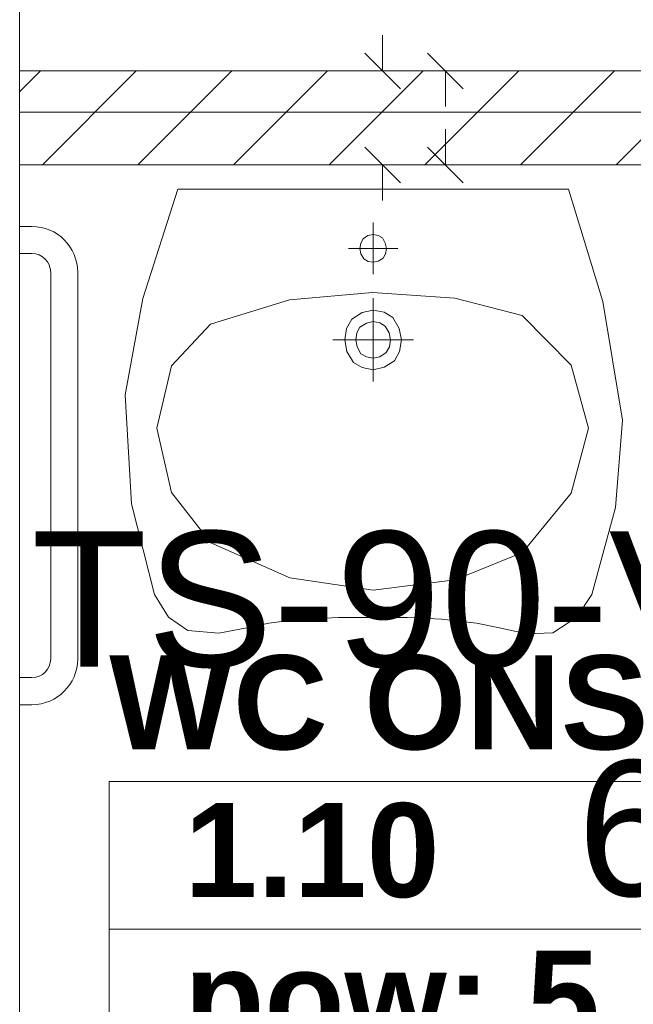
# Model space of a CAD drawing. Header units: millimetres. Extents: x 204754 to 495640, y -178579 to -98814.
# Tile 75 of 179: x 266174 to 266991, y -132151 to -130841. Entities that reach past the tile are written whole.
import ezdxf
from ezdxf.enums import TextEntityAlignment as Align
from ezdxf.lldxf.tags import DXFTag

# ---------------------------------------------------------------- set-up
doc = ezdxf.new("R2010")
doc.units = ezdxf.units.MM
doc.header["$MEASUREMENT"] = 0
doc.layers.get('0').update_dxf_attribs({"color": 252, "lineweight": 5})
for name, color, linetype, lineweight in [('G-IMPT_Nr_pióra__47', 252, 'Continuous', 5), ('IS_Text_Armatury_Therm', 7, 'Continuous', 35), ('Nowe_! NAZWY POM', 252, 'Continuous', 5), ('Nowe_! NAZWY POM_Nr_pióra__19', 252, 'Continuous', 5), ('Nowe_220-A Ściany', 252, 'Continuous', 5), ('Nowe_220-A Ściany_Nr_pióra__93', 252, 'Continuous', 5), ('Nowe_Metryczki pomieszczeń ARCHICADa_Nr_pióra__13', 252, 'Continuous', 5), ('Nowe_Nowe_220(1)-A Ściany zewnętrzne_Nr_pióra__57', 252, 'Continuous', 5), ('P-SANR-FIXT_Nr_pióra__47', 252, 'Continuous', 5)]:
    doc.layers.add(name, color=color, linetype=linetype, lineweight=lineweight)
doc.styles.add('GENERATED_STYLE_2', font='arialbd.ttf')
tags = doc.linetypes.add('SOLID', pattern=[10, 10, 0]).pattern_tags.tags
tags[6:7] = [DXFTag(74, 4), DXFTag(75, 0), DXFTag(340, '0'), DXFTag(46, 0.0), DXFTag(50, 0.0), DXFTag(44, 0.0), DXFTag(45, 0.0)]
tags[4:5] = [DXFTag(74, 4), DXFTag(75, 0), DXFTag(340, '0'), DXFTag(46, 0.0), DXFTag(50, 0.0), DXFTag(44, 0.0), DXFTag(45, 0.0)]

# ---------------------------------------------------------------- blocks, each defined once
blk = doc.blocks.new('WC ONS_1.10_24', base_point=(266908.5, -131952.8))
at = {"layer": 'Nowe_Metryczki pomieszczeń ARCHICADa_Nr_pióra__13', "color": 7, "linetype": 'Continuous', "lineweight": 13}
for p, q in [((266292.9, -131854.6), (266292.9, -132247.5)), ((266292.9, -131854.6), (267524.1, -131854.6)), ((267524.1, -131854.6), (267524.1, -132247.5)), ((266292.9, -132051), (267524.1, -132051)), ((266292.9, -132247.5), (267524.1, -132247.5))]:
    blk.add_line(p, q, dxfattribs=at)
at = {"layer": 'Nowe_Metryczki pomieszczeń ARCHICADa_Nr_pióra__13', "color": 7, "lineweight": 13, "style": 'GENERATED_STYLE_2'}
for tag, p in [('ROOM_NAME', (266292.9, -131686.7)), ('ROOM_NUMBER', (266392.9, -131883.2)), ('ROOM_CALC_AREA', (266392.9, -132079.6))]:
    blk.add_attdef(tag, text='', height=125, dxfattribs=at).set_placement(p, align=Align.TOP_LEFT)
blk = doc.blocks.new('podkład 20251118')
at = {"color": 252, "linetype": 'Continuous', "lineweight": 5}
for p, q in [((266656.7, -130909.5), (266656.7, -130862)), ((266633, -130885.8), (266680.5, -130933.3)), ((266764.2, -130933.3), (266716.7, -130885.8)), ((266740.5, -130909.5), (266740.5, -130957)), ((266740.5, -131034.5), (266740.5, -130987)), ((266680.5, -131058.3), (266633, -131010.8)), ((266716.7, -131010.8), (266764.2, -131058.3)), ((266656.7, -131034.5), (266656.7, -131082))]:
    blk.add_line(p, q, dxfattribs=at)
at = {"layer": 'G-IMPT_Nr_pióra__47', "color": 252, "linetype": 'Continuous', "lineweight": 5}
for p, q in [((266337.8, -131211.9), (266384.2, -131066.7)), ((266384.2, -131066.7), (266904.2, -131066.7)), ((266904.2, -131066.7), (266949.9, -131216.1)), ((266644.2, -131179.8), (266644.2, -131111.2)), ((266627.7, -131138.5), (266626.6, -131145.5)), ((266630.9, -131132.7), (266627.7, -131138.5)), ((266637.3, -131128.5), (266630.9, -131132.7)), ((266644.2, -131127.1), (266637.3, -131128.5)), ((266651, -131128.3), (266644.2, -131127.1)), ((266656.5, -131131.6), (266651, -131128.3)), ((266660.4, -131138.4), (266656.5, -131131.6)), ((266661.8, -131145.5), (266660.4, -131138.4)), ((266677, -131145.5), (266611.4, -131145.5)), ((266626.6, -131145.5), (266627.9, -131152.7)), ((266660.7, -131152.6), (266661.8, -131145.5)), ((266627.9, -131152.7), (266631.9, -131159.5)), ((266631.9, -131159.5), (266637.4, -131162.8)), ((266637.4, -131162.8), (266644.2, -131164)), ((266644.2, -131164), (266651.1, -131162.5)), ((266651.1, -131162.5), (266657.5, -131158.4)), ((266657.5, -131158.4), (266660.7, -131152.6)), ((266643.5, -131204.2), (266532.9, -131213.9)), ((266752.8, -131211.6), (266643.5, -131204.2)), ((266314, -131340.4), (266337.8, -131211.9)), ((266532.9, -131213.9), (266427.6, -131246.4)), ((266644.2, -131322.6), (266644.2, -131211.8)), ((266842.8, -131234.7), (266752.8, -131211.6)), ((266949.9, -131216.1), (266976.3, -131374.1)), ((266644.2, -131227.6), (266629.5, -131230.8)), ((266658.7, -131230.3), (266644.2, -131227.6)), ((266670.5, -131237.3), (266658.7, -131230.3)), ((266615.7, -131239.6), (266608.9, -131252)), ((266629.5, -131230.8), (266615.7, -131239.6)), ((266644.2, -131242.9), (266635.2, -131244.9)), ((266653.1, -131244.6), (266644.2, -131242.9)), ((266679, -131251.8), (266670.5, -131237.3)), ((266907.8, -131301), (266842.8, -131234.7)), ((266427.6, -131246.4), (266375.8, -131301.7)), ((266608.9, -131252), (266606.4, -131267.2)), ((266626.7, -131250.3), (266622.6, -131257.9)), ((266635.2, -131244.9), (266626.7, -131250.3)), ((266660.3, -131248.9), (266653.1, -131244.6)), ((266665.6, -131257.8), (266660.3, -131248.9)), ((266682, -131267.2), (266679, -131251.8)), ((266590.4, -131267.2), (266698, -131267.2)), ((266606.4, -131267.2), (266609.4, -131282.6)), ((266622.6, -131257.9), (266621, -131267.2)), ((266621, -131267.2), (266622.8, -131276.6)), ((266667.4, -131267.2), (266665.6, -131257.8)), ((266665.8, -131276.5), (266667.4, -131267.2)), ((266679.5, -131282.4), (266682, -131267.2)), ((266609.4, -131282.6), (266617.9, -131297.1)), ((266622.8, -131276.6), (266628, -131285.5)), ((266661.7, -131284.1), (266665.8, -131276.5)), ((266672.7, -131294.8), (266679.5, -131282.4)), ((266628, -131285.5), (266635.3, -131289.8)), ((266635.3, -131289.8), (266644.2, -131291.5)), ((266644.2, -131291.5), (266653.2, -131289.6)), ((266653.2, -131289.6), (266661.7, -131284.1)), ((266658.9, -131303.6), (266672.7, -131294.8)), ((266375.8, -131301.7), (266356.3, -131384.5)), ((266617.9, -131297.1), (266629.7, -131304.1)), ((266629.7, -131304.1), (266644.2, -131306.8)), ((266644.2, -131306.8), (266658.9, -131303.6)), ((266930.8, -131384.5), (266907.8, -131301)), ((266322.6, -131485.2), (266314, -131340.4)), ((266976.3, -131374.1), (266966.9, -131490)), ((266356.3, -131384.5), (266376, -131469.9)), ((266908, -131470.9), (266930.8, -131384.5)), ((266376, -131469.9), (266428, -131537)), ((266843.2, -131549.8), (266908, -131470.9)), ((266353.2, -131605.8), (266322.6, -131485.2)), ((266966.9, -131490), (266935.2, -131605.8)), ((266428, -131537), (266533.5, -131583.8)), ((266753.5, -131586.4), (266843.2, -131549.8)), ((266533.5, -131583.8), (266644.3, -131599.9)), ((266644.3, -131599.9), (266753.5, -131586.4)), ((266371.7, -131635.8), (266353.2, -131605.8)), ((266935.2, -131605.8), (266915.5, -131635.8)), ((266397.5, -131653.8), (266371.7, -131635.8)), ((266597.9, -131636.5), (266543.5, -131639.2)), ((266644.2, -131636.3), (266597.9, -131636.5)), ((266689.4, -131636.3), (266644.2, -131636.3)), ((266735.5, -131638.5), (266689.4, -131636.3)), ((266915.5, -131635.8), (266883.5, -131656.6)), ((266478.3, -131649.6), (266438.7, -131657.3)), ((266505.2, -131643.8), (266478.3, -131649.6)), ((266543.5, -131639.2), (266505.2, -131643.8)), ((266781.6, -131643.8), (266735.5, -131638.5)), ((266810.1, -131649.6), (266781.6, -131643.8)), ((266848.9, -131658.1), (266810.1, -131649.6)), ((266438.7, -131657.3), (266397.5, -131653.8)), ((266883.5, -131656.6), (266848.9, -131658.1))]:
    blk.add_line(p, q, dxfattribs=at)
at = {"layer": 'Nowe_! NAZWY POM_Nr_pióra__19', "color": 252, "linetype": 'Continuous', "lineweight": 5}
for p, q in [((266173.7, -130589.5), (266173.7, -130909.5)), ((266173.7, -130909.5), (269281.3, -130909.5)), ((267773.7, -130964.5), (266173.7, -130964.5)), ((266173.7, -130964.5), (266173.7, -134424.5))]:
    blk.add_line(p, q, dxfattribs=at)
at = {"layer": 'Nowe_220-A Ściany', "color": 252, "linetype": 'Continuous', "lineweight": 5}
for p, q in [((266173.7, -130937.4), (266201.6, -130909.5)), ((266203.9, -131034.5), (266328.9, -130909.5)), ((266331.2, -131034.5), (266456.2, -130909.5)), ((266458.5, -131034.5), (266583.5, -130909.5)), ((266585.8, -131034.5), (266710.8, -130909.5)), ((266713, -131034.5), (266838, -130909.5)), ((266840.3, -131034.5), (266965.3, -130909.5)), ((266967.6, -131034.5), (267092.6, -130909.5))]:
    blk.add_line(p, q, dxfattribs=at)
at = {"layer": 'Nowe_220-A Ściany_Nr_pióra__93', "color": 252, "linetype": 'Continuous', "lineweight": 5}
for p, q in [((267490.7, -130909.5), (266173.7, -130909.5)), ((266173.7, -130909.5), (266173.7, -131034.5)), ((266173.7, -131034.5), (267490.7, -131034.5))]:
    blk.add_line(p, q, dxfattribs=at)
at = {"layer": 'Nowe_Nowe_220(1)-A Ściany zewnętrzne_Nr_pióra__57', "color": 252, "linetype": 'Continuous', "lineweight": 5}
blk.add_line((266173.7, -138719.5), (266173.7, -130729.5), dxfattribs=at)
at = {"layer": 'P-SANR-FIXT_Nr_pióra__47', "color": 252, "linetype": 'Continuous', "lineweight": 5}
for p, q in [((266173.7, -131116.3), (266190, -131116.3)), ((266173.7, -131116.3), (266190, -131116.3)), ((266190, -131152.3), (266173.7, -131152.3)), ((266173.7, -131152.3), (266190, -131152.3)), ((266215, -131691.3), (266215, -131177.3)), ((266215, -131691.3), (266215, -131177.3)), ((266251, -131177.3), (266251, -131691.3)), ((266251, -131691.3), (266251, -131177.3)), ((266173.7, -131716.3), (266190, -131716.3)), ((266173.7, -131716.3), (266190, -131716.3)), ((266190, -131752.3), (266173.7, -131752.3)), ((266173.7, -131752.3), (266190, -131752.3))]:
    blk.add_line(p, q, dxfattribs=at)
for centre, radius, start, end in [((266190, -131177.3), 61, 0, 90), ((266190, -131177.3), 61, 0, 90), ((266190, -131177.3), 25, 0, 90), ((266190, -131177.3), 25, 0, 90), ((266190, -131691.3), 25, 270, 0), ((266190, -131691.3), 61, 270, 0), ((266190, -131691.3), 61, 270, 0), ((266190, -131691.3), 25, 270, 0)]:
    blk.add_arc(centre, radius, start, end, dxfattribs=at)
at = {"layer": 'Nowe_! NAZWY POM', "color": 7, "linetype": 'Continuous', "lineweight": 13}
blk.add_blockref('WC ONS_1.10_24', (266908.5, -131952.8), dxfattribs=at).add_auto_attribs({'ROOM_NAME': 'WC ONS', 'ROOM_NUMBER': '1.10', 'ROOM_CALC_AREA': 'pow: 5,54 m2'})

msp = doc.modelspace()

# ---------------------------------------------------------------- block references
msp.add_blockref('podkład 20251118', (0, 0))

# ---------------------------------------------------------------- texts
at = {"layer": 'IS_Text_Armatury_Therm', "linetype": 'SOLID', "ltscale": 10, "char_height": 180, "attachment_point": 9}
for s, insert in [('\\fArial|b0|i0;TS-90-V_p', (267405.3, -131756)), ('\\fArial|b0|i0;6,00', (267405.3, -132040))]:
    msp.add_mtext(s, dxfattribs=dict(at, insert=insert))

doc.saveas('drawing.dxf')
